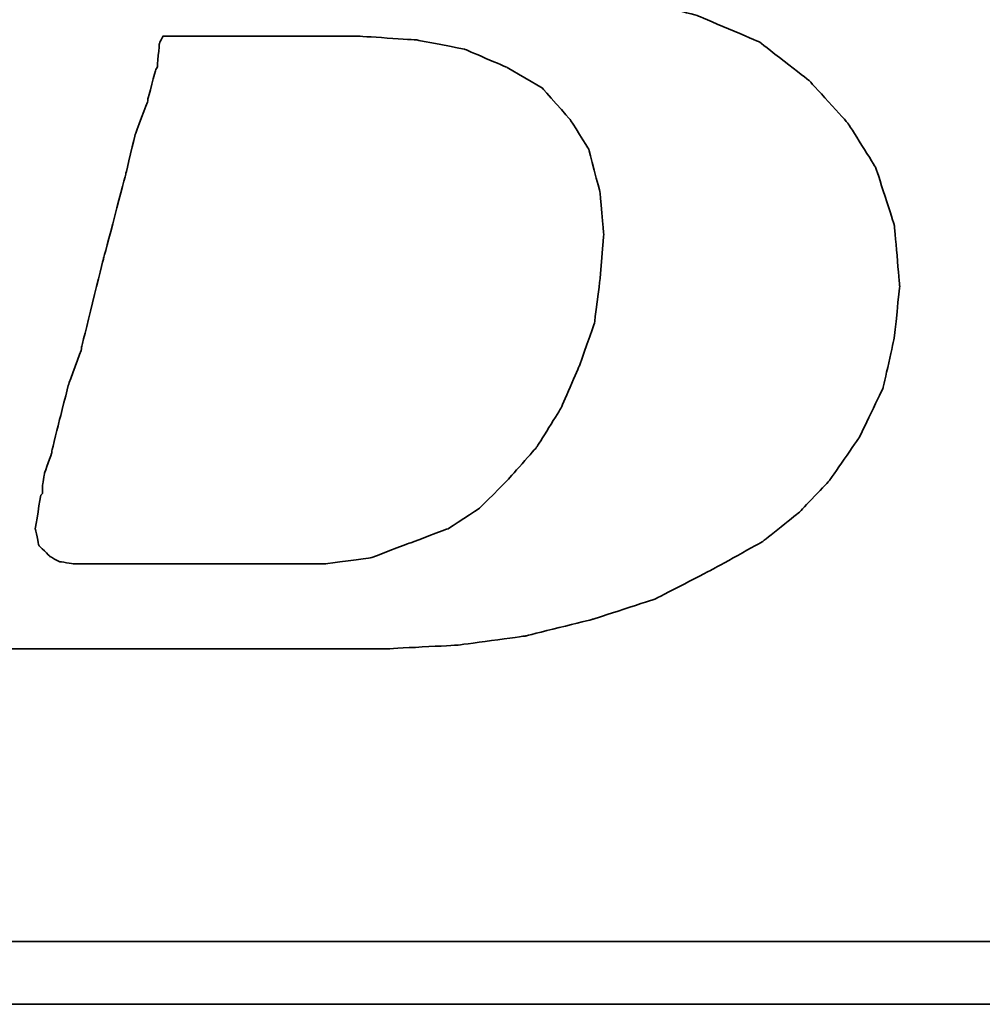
# Model space of a CAD drawing. Extents: x 158 to 713, y 43 to 428.
# Tile 29 of 50: x 674.26 to 675.88, y 88.39 to 90.04. Entities that reach past the tile are written whole.
import ezdxf

# ---------------------------------------------------------------- set-up
doc = ezdxf.new("R2010")
doc.units = 0
doc.header["$MEASUREMENT"] = 0
doc.layers.add('DIM', color=4, linetype='CONTINUOUS')
doc.layers.add('layer 1', color=7, linetype='CONTINUOUS')

# ---------------------------------------------------------------- blocks, each defined once
blk = doc.blocks.new('TBI MOTION logo(完整正式版)')
at = {"layer": 'layer 1', "color": 22, "lineweight": 35}
for points, knots in [([(-64.65375, -6.86375), (-64.65375, -6.86375), (-64.84375, -7.29625), (-64.84375, -7.29625), (-64.84375, -7.29625), (-64.84375, -7.29625), (-64.86875, -7.34375), (-64.86875, -7.34375), (-64.86875, -7.34375), (-64.86875, -7.34375), (-64.86875, -7.36875), (-64.86875, -7.36875), (-64.86875, -7.36875), (-64.86875, -7.36875), (-65.15375, -7.65375), (-65.15375, -7.65375), (-65.15375, -7.65375), (-65.15375, -7.65375), (-65.17875, -7.65375), (-65.17875, -7.65375), (-65.17875, -7.65375), (-65.17875, -7.65375), (-65.20375, -7.67875), (-65.20375, -7.67875), (-65.20375, -7.67875), (-65.20375, -7.67875), (-65.58875, -7.87125), (-65.58875, -7.87125), (-65.58875, -7.87125), (-65.58875, -7.87125), (-65.63375, -7.87125), (-65.63375, -7.87125), (-65.63375, -7.87125), (-65.63375, -7.87125), (-65.65875, -7.89375), (-65.65875, -7.89375), (-65.65875, -7.89375), (-65.65875, -7.89375), (-66.09375, -7.94375), (-66.09375, -7.94375), (-66.09375, -7.94375), (-66.09375, -7.94375), (-66.11375, -7.94375), (-66.11375, -7.94375), (-66.11375, -7.94375), (-66.11375, -7.94375), (-66.16375, -7.94375), (-66.16375, -7.94375), (-66.16375, -7.94375), (-66.16375, -7.94375), (-66.30875, -7.94375), (-66.30875, -7.94375), (-66.30875, -7.94375), (-66.30875, -7.94375), (-66.69375, -7.94375), (-66.69375, -7.94375), (-66.69375, -7.94375), (-66.69375, -7.94375), (-67.07375, -7.94375), (-67.07375, -7.94375), (-67.07375, -7.94375), (-67.07375, -7.94375), (-67.12375, -7.94375), (-67.12375, -7.94375), (-67.12375, -7.94375), (-67.12375, -7.94375), (-67.12375, -7.96625), (-67.12375, -7.96625), (-67.12375, -7.96625), (-67.12375, -7.96625), (-67.14875, -7.99125), (-67.14875, -7.99125), (-67.14875, -7.99125), (-67.14875, -7.99125), (-67.24375, -8.34875), (-67.24375, -8.34875), (-67.24375, -8.34875), (-67.24375, -8.34875), (-67.31375, -8.68625), (-67.31375, -8.68625), (-67.31375, -8.68625), (-67.31375, -8.68625), (-67.26875, -8.68625), (-67.26875, -8.68625), (-67.26875, -8.68625), (-67.26875, -8.68625), (-67.07375, -8.68625), (-67.07375, -8.68625), (-67.07375, -8.68625), (-67.07375, -8.68625), (-66.54875, -8.68625), (-66.54875, -8.68625), (-66.54875, -8.68625), (-66.54875, -8.68625), (-65.82625, -8.68625), (-65.82625, -8.68625), (-65.82625, -8.68625), (-65.82625, -8.68625), (-65.01375, -8.68625), (-65.01375, -8.68625), (-65.01375, -8.68625), (-65.01375, -8.68625), (-64.05375, -8.68625), (-64.05375, -8.68625), (-64.05375, -8.68625), (-64.05375, -8.68625), (-62.08375, -8.68625), (-62.08375, -8.68625), (-62.08375, -8.68625), (-62.08375, -8.68625), (-60.06875, -8.68625), (-60.06875, -8.68625), (-60.06875, -8.68625), (-60.06875, -8.68625), (-59.10875, -8.68625), (-59.10875, -8.68625), (-59.10875, -8.68625), (-59.10875, -8.68625), (-58.29375, -8.68625), (-58.29375, -8.68625), (-58.29375, -8.68625), (-58.29375, -8.68625), (-57.57375, -8.68625), (-57.57375, -8.68625), (-57.57375, -8.68625), (-57.57375, -8.68625), (-57.04875, -8.68625), (-57.04875, -8.68625), (-57.04875, -8.68625), (-57.04875, -8.68625), (-56.85375, -8.68625), (-56.85375, -8.68625), (-56.85375, -8.68625), (-56.85375, -8.68625), (-56.70875, -8.68625), (-56.70875, -8.68625), (-56.70875, -8.68625), (-56.70875, -8.68625), (-56.61375, -8.68625), (-56.61375, -8.68625), (-56.61375, -8.68625), (-56.61375, -8.68625), (-56.56875, -8.68625), (-56.56875, -8.68625), (-56.56875, -8.68625), (-56.56875, -8.68625), (-55.65375, -8.63875), (-55.65375, -8.63875), (-55.65375, -8.63875), (-55.65375, -8.63875), (-54.76875, -8.51875), (-54.76875, -8.51875), (-54.76875, -8.51875), (-54.76875, -8.51875), (-53.90375, -8.30375), (-53.90375, -8.30375), (-53.90375, -8.30375), (-53.90375, -8.30375), (-53.08875, -8.03875), (-53.08875, -8.03875), (-53.08875, -8.03875), (-53.08875, -8.03875), (-52.34375, -7.65375), (-52.34375, -7.65375), (-52.34375, -7.65375), (-52.34375, -7.65375), (-51.69875, -7.29625), (-51.69875, -7.29625), (-51.69875, -7.29625), (-51.69875, -7.29625), (-51.21875, -6.91125), (-51.21875, -6.91125), (-51.21875, -6.91125), (-51.21875, -6.91125), (-50.83375, -6.50375), (-50.83375, -6.50375), (-50.83375, -6.50375), (-50.83375, -6.50375), (-50.44875, -5.94875), (-50.44875, -5.94875), (-50.44875, -5.94875), (-50.44875, -5.94875), (-50.13875, -5.30375), (-50.13875, -5.30375), (-50.13875, -5.30375), (-50.13875, -5.30375), (-49.99375, -4.65375), (-49.99375, -4.65375), (-49.99375, -4.65375), (-49.99375, -4.65375), (-49.92375, -3.98375), (-49.92375, -3.98375), (-49.92375, -3.98375), (-49.92375, -3.98375), (-49.99375, -3.19374), (-49.99375, -3.19374), (-49.99375, -3.19374), (-49.99375, -3.19374), (-50.23374, -2.44874), (-50.23374, -2.44874), (-50.23374, -2.44874), (-50.23374, -2.44874), (-50.59375, -1.87374), (-50.59375, -1.87374), (-50.59375, -1.87374), (-50.59375, -1.87374), (-51.09875, -1.31874), (-51.09875, -1.31874), (-51.09875, -1.31874), (-51.09875, -1.31874), (-51.74375, -0.81875), (-51.74375, -0.81875), (-51.74375, -0.81875), (-51.74375, -0.81875), (-52.53875, -0.48125), (-52.53875, -0.48125), (-52.53875, -0.48125), (-52.53875, -0.48125), (-53.47375, -0.21875), (-53.47375, -0.21875), (-53.47375, -0.21875), (-53.47375, -0.21875), (-54.52875, -0.04874), (-54.52875, -0.04874), (-54.52875, -0.04874), (-54.52875, -0.04874), (-55.65375, 0.12125), (-55.65375, 0.12125), (-55.65375, 0.12125), (-55.65375, 0.12125), (-54.50375, 0.28624), (-54.50375, 0.28624), (-54.50375, 0.28624), (-54.50375, 0.28624), (-53.83375, 0.38124), (-53.83375, 0.38124), (-53.83375, 0.38124), (-53.83375, 0.38124), (-53.18375, 0.50125), (-53.18375, 0.50125), (-53.18375, 0.50125), (-53.18375, 0.50125), (-52.55875, 0.66874), (-52.55875, 0.66874), (-52.55875, 0.66874), (-52.55875, 0.66874), (-52.03375, 0.86124), (-52.03375, 0.86124), (-52.03375, 0.86124), (-52.03375, 0.86124), (-51.50374, 1.03124), (-51.50374, 1.03124), (-51.50374, 1.03124), (-51.50374, 1.03124), (-51.09875, 1.27125), (-51.09875, 1.27125), (-51.09875, 1.27125), (-51.09875, 1.27125), (-50.71375, 1.48624), (-50.71375, 1.48624), (-50.71375, 1.48624), (-50.71375, 1.48624), (-50.37625, 1.77625), (-50.37625, 1.77625), (-50.37625, 1.77625), (-50.37625, 1.77625), (-49.82375, 2.37625), (-49.82375, 2.37625), (-49.82375, 2.37625), (-49.82375, 2.37625), (-49.41875, 2.99625), (-49.41875, 2.99625), (-49.41875, 2.99625), (-49.41875, 2.99625), (-49.22375, 3.76625), (-49.22375, 3.76625), (-49.22375, 3.76625), (-49.22375, 3.76625), (-49.15375, 4.50874), (-49.15375, 4.50874), (-49.15375, 4.50874), (-49.15375, 4.50874), (-49.20375, 5.25125), (-49.20375, 5.25125), (-49.20375, 5.25125), (-49.20375, 5.25125), (-49.41875, 5.92625), (-49.41875, 5.92625), (-49.41875, 5.92625), (-49.41875, 5.92625), (-49.77875, 6.47625), (-49.77875, 6.47625), (-49.77875, 6.47625), (-49.77875, 6.47625), (-50.33125, 7.02624), (-50.33125, 7.02624), (-50.33125, 7.02624), (-50.33125, 7.02624), (-51.00125, 7.43625), (-51.00125, 7.43625), (-51.00125, 7.43625), (-51.00125, 7.43625), (-51.79375, 7.72625), (-51.79375, 7.72625), (-51.79375, 7.72625), (-51.79375, 7.72625), (-52.72875, 7.89124), (-52.72875, 7.89124), (-52.72875, 7.89124), (-52.72875, 7.89124), (-53.83375, 7.98625), (-53.83375, 7.98625), (-53.83375, 7.98625), (-53.83375, 7.98625), (-53.92875, 7.98625), (-53.92875, 7.98625), (-53.92875, 7.98625), (-53.92875, 7.98625), (-54.26375, 7.98625), (-54.26375, 7.98625), (-54.26375, 7.98625), (-54.26375, 7.98625), (-54.74375, 7.98625), (-54.74375, 7.98625), (-54.74375, 7.98625), (-54.74375, 7.98625), (-55.36875, 7.98625), (-55.36875, 7.98625), (-55.36875, 7.98625), (-55.36875, 7.98625), (-56.13375, 7.98625), (-56.13375, 7.98625), (-56.13375, 7.98625), (-56.13375, 7.98625), (-56.94875, 7.98625), (-56.94875, 7.98625), (-56.94875, 7.98625), (-56.94875, 7.98625), (-58.77625, 7.98625), (-58.77625, 7.98625), (-58.77625, 7.98625), (-58.77625, 7.98625), (-60.59875, 7.98625), (-60.59875, 7.98625), (-60.59875, 7.98625), (-60.59875, 7.98625), (-61.41375, 7.98625), (-61.41375, 7.98625), (-61.41375, 7.98625), (-61.41375, 7.98625), (-62.17875, 7.98625), (-62.17875, 7.98625), (-62.17875, 7.98625), (-62.17875, 7.98625), (-62.80375, 7.98625), (-62.80375, 7.98625), (-62.80375, 7.98625), (-62.80375, 7.98625), (-63.30625, 7.98625), (-63.30625, 7.98625), (-63.30625, 7.98625), (-63.30625, 7.98625), (-63.57375, 7.98625), (-63.57375, 7.98625), (-63.57375, 7.98625), (-63.57375, 7.98625), (-63.57375, 7.96375), (-63.57375, 7.96375), (-63.57375, 7.96375), (-63.57375, 7.96375), (-63.59875, 7.94125), (-63.59875, 7.94125), (-63.59875, 7.94125), (-63.59875, 7.94125), (-63.69375, 7.55625), (-63.69375, 7.55625), (-63.69375, 7.55625), (-63.69375, 7.55625), (-63.76375, 7.24624), (-63.76375, 7.24624), (-63.76375, 7.24624), (-63.76375, 7.24624), (-63.23875, 7.24624), (-63.23875, 7.24624), (-63.23875, 7.24624), (-63.23875, 7.24624), (-62.75875, 7.24624), (-62.75875, 7.24624), (-62.75875, 7.24624), (-62.75875, 7.24624), (-62.61125, 7.24624), (-62.61125, 7.24624), (-62.61125, 7.24624), (-62.61125, 7.24624), (-62.56625, 7.24624), (-62.56625, 7.24624), (-62.56625, 7.24624), (-62.56625, 7.24624), (-62.22875, 7.24624), (-62.22875, 7.24624), (-62.22875, 7.24624), (-62.22875, 7.24624), (-62.20375, 7.24624), (-62.20375, 7.24624), (-62.20375, 7.24624), (-62.20375, 7.24624), (-62.17875, 7.21875), (-62.17875, 7.21875), (-62.17875, 7.21875), (-62.17875, 7.21875), (-61.96375, 7.17125), (-61.96375, 7.17125), (-61.96375, 7.17125), (-61.96375, 7.17125), (-61.72375, 7.12624), (-61.72375, 7.12624), (-61.72375, 7.12624), (-61.72375, 7.12624), (-61.70375, 7.12624), (-61.70375, 7.12624), (-61.70375, 7.12624), (-61.70375, 7.12624), (-61.55875, 7.07624), (-61.55875, 7.07624), (-61.55875, 7.07624), (-61.55875, 7.07624), (-61.50875, 7.07624), (-61.50875, 7.07624), (-61.50875, 7.07624), (-61.50875, 7.07624), (-61.48375, 7.02624), (-61.48375, 7.02624), (-61.48375, 7.02624), (-61.48375, 7.02624), (-61.31875, 6.83375), (-61.31875, 6.83375), (-61.31875, 6.83375), (-61.31875, 6.83375), (-61.29375, 6.81125), (-61.29375, 6.81125), (-61.29375, 6.81125), (-61.29375, 6.81125), (-61.29375, 6.78625), (-61.29375, 6.78625), (-61.29375, 6.78625), (-61.29375, 6.78625), (-61.19875, 6.50124), (-61.19875, 6.50124), (-61.19875, 6.50124), (-61.19875, 6.50124), (-61.17375, 6.45124), (-61.17375, 6.45124), (-61.17375, 6.45124), (-61.17375, 6.45124), (-61.19875, 6.40625), (-61.19875, 6.40625), (-61.19875, 6.40625), (-61.19875, 6.40625), (-61.26875, 5.99624), (-61.26875, 5.99624), (-61.26875, 5.99624), (-61.26875, 5.99624), (-61.26875, 5.85125), (-61.26875, 5.85125), (-61.26875, 5.85125), (-61.26875, 5.85125), (-61.26875, 5.82625), (-61.26875, 5.82625), (-61.26875, 5.82625), (-61.26875, 5.82625), (-61.29375, 5.80625), (-61.29375, 5.80625), (-61.29375, 5.80625), (-61.29375, 5.80625), (-61.34125, 5.66125), (-61.34125, 5.66125), (-61.34125, 5.66125), (-61.34125, 5.66125), (-61.41375, 5.44625), (-61.41375, 5.44625), (-61.41375, 5.44625), (-61.41375, 5.44625), (-61.48375, 5.15625), (-61.48375, 5.15625), (-61.48375, 5.15625), (-61.48375, 5.15625), (-61.58375, 4.82124), (-61.58375, 4.82124), (-61.58375, 4.82124), (-61.58375, 4.82124), (-61.79875, 4.00375), (-61.79875, 4.00375), (-61.79875, 4.00375), (-61.79875, 4.00375), (-62.05875, 2.99625), (-62.05875, 2.99625), (-62.05875, 2.99625), (-62.05875, 2.99625), (-62.34875, 1.91625), (-62.34875, 1.91625), (-62.34875, 1.91625), (-62.34875, 1.91625), (-62.97375, -0.41124), (-62.97375, -0.41124), (-62.97375, -0.41124), (-62.97375, -0.41124), (-63.59875, -2.75875), (-63.59875, -2.75875), (-63.59875, -2.75875), (-63.59875, -2.75875), (-63.88375, -3.86374), (-63.88375, -3.86374), (-63.88375, -3.86374), (-63.88375, -3.86374), (-64.14875, -4.82374), (-64.14875, -4.82374), (-64.14875, -4.82374), (-64.14875, -4.82374), (-64.36375, -5.64125), (-64.36375, -5.64125), (-64.36375, -5.64125), (-64.36375, -5.64125), (-64.43625, -5.97625), (-64.43625, -5.97625), (-64.43625, -5.97625), (-64.43625, -5.97625), (-64.50875, -6.28625), (-64.50875, -6.28625), (-64.50875, -6.28625), (-64.50875, -6.28625), (-64.50875, -6.30875), (-64.50875, -6.30875), (-64.50875, -6.30875), (-64.50875, -6.30875), (-64.57875, -6.50375), (-64.57875, -6.50375), (-64.57875, -6.50375), (-64.57875, -6.50375), (-64.62875, -6.69625), (-64.62875, -6.69625), (-64.62875, -6.69625), (-64.62875, -6.69625), (-64.62875, -6.76875), (-64.62875, -6.76875), (-64.62875, -6.76875), (-64.62875, -6.76875), (-64.62875, -6.81375), (-64.62875, -6.81375), (-64.62875, -6.81375), (-64.62875, -6.81375), (-64.62875, -6.83875), (-64.62875, -6.83875), (-64.62875, -6.83875), (-64.62875, -6.83875), (-64.65375, -6.86375), (-64.65375, -6.86375)], [0, 0, 0, 0, 0.00719424, 0.00719424, 0.00719424, 0.00719425, 0.01438849, 0.01438849, 0.01438849, 0.0143885, 0.02158273, 0.02158273, 0.02158273, 0.02158274, 0.02877698, 0.02877698, 0.02877698, 0.02877699, 0.03597122, 0.03597122, 0.03597122, 0.03597123, 0.04316547, 0.04316547, 0.04316547, 0.04316548, 0.05035971, 0.05035971, 0.05035971, 0.05035972, 0.05755396, 0.05755396, 0.05755396, 0.05755397, 0.0647482, 0.0647482, 0.0647482, 0.06474821, 0.07194245, 0.07194245, 0.07194245, 0.07194246, 0.07913669, 0.07913669, 0.07913669, 0.0791367, 0.08633094, 0.08633094, 0.08633094, 0.08633095, 0.09352518, 0.09352518, 0.09352518, 0.09352519, 0.10071942, 0.10071942, 0.10071942, 0.10071943, 0.10791367, 0.10791367, 0.10791367, 0.10791368, 0.11510791, 0.11510791, 0.11510791, 0.11510792, 0.12230216, 0.12230216, 0.12230216, 0.12230217, 0.1294964, 0.1294964, 0.1294964, 0.12949641, 0.13669065, 0.13669065, 0.13669065, 0.13669066, 0.14388489, 0.14388489, 0.14388489, 0.1438849, 0.15107914, 0.15107914, 0.15107914, 0.15107915, 0.15827338, 0.15827338, 0.15827338, 0.15827339, 0.16546763, 0.16546763, 0.16546763, 0.16546764, 0.17266187, 0.17266187, 0.17266187, 0.17266188, 0.17985612, 0.17985612, 0.17985612, 0.17985613, 0.18705036, 0.18705036, 0.18705036, 0.18705037, 0.1942446, 0.1942446, 0.1942446, 0.19424461, 0.20143885, 0.20143885, 0.20143885, 0.20143886, 0.20863309, 0.20863309, 0.20863309, 0.2086331, 0.21582734, 0.21582734, 0.21582734, 0.21582735, 0.22302158, 0.22302158, 0.22302158, 0.22302159, 0.23021583, 0.23021583, 0.23021583, 0.23021584, 0.23741007, 0.23741007, 0.23741007, 0.23741008, 0.24460432, 0.24460432, 0.24460432, 0.24460433, 0.25179856, 0.25179856, 0.25179856, 0.25179857, 0.25899281, 0.25899281, 0.25899281, 0.25899282, 0.26618705, 0.26618705, 0.26618705, 0.26618706, 0.27338129, 0.27338129, 0.27338129, 0.2733813, 0.28057554, 0.28057554, 0.28057554, 0.28057555, 0.28776978, 0.28776978, 0.28776978, 0.28776979, 0.29496403, 0.29496403, 0.29496403, 0.29496404, 0.30215827, 0.30215827, 0.30215827, 0.30215828, 0.30935252, 0.30935252, 0.30935252, 0.30935253, 0.31654676, 0.31654676, 0.31654676, 0.31654677, 0.32374101, 0.32374101, 0.32374101, 0.32374102, 0.33093525, 0.33093525, 0.33093525, 0.33093526, 0.3381295, 0.3381295, 0.3381295, 0.33812951, 0.34532374, 0.34532374, 0.34532374, 0.34532375, 0.35251799, 0.35251799, 0.35251799, 0.352518, 0.35971223, 0.35971223, 0.35971223, 0.35971224, 0.36690647, 0.36690647, 0.36690647, 0.36690648, 0.37410072, 0.37410072, 0.37410072, 0.37410073, 0.38129496, 0.38129496, 0.38129496, 0.38129497, 0.38848921, 0.38848921, 0.38848921, 0.38848922, 0.39568345, 0.39568345, 0.39568345, 0.39568346, 0.4028777, 0.4028777, 0.4028777, 0.40287771, 0.41007194, 0.41007194, 0.41007194, 0.41007195, 0.41726619, 0.41726619, 0.41726619, 0.4172662, 0.42446043, 0.42446043, 0.42446043, 0.42446044, 0.43165468, 0.43165468, 0.43165468, 0.43165469, 0.43884892, 0.43884892, 0.43884892, 0.43884893, 0.44604317, 0.44604317, 0.44604317, 0.44604318, 0.45323741, 0.45323741, 0.45323741, 0.45323742, 0.46043165, 0.46043165, 0.46043165, 0.46043166, 0.4676259, 0.4676259, 0.4676259, 0.46762591, 0.47482014, 0.47482014, 0.47482014, 0.47482015, 0.48201439, 0.48201439, 0.48201439, 0.4820144, 0.48920863, 0.48920863, 0.48920863, 0.48920864, 0.49640288, 0.49640288, 0.49640288, 0.49640289, 0.50359712, 0.50359712, 0.50359712, 0.50359713, 0.51079137, 0.51079137, 0.51079137, 0.51079138, 0.51798561, 0.51798561, 0.51798561, 0.51798562, 0.52517986, 0.52517986, 0.52517986, 0.52517987, 0.5323741, 0.5323741, 0.5323741, 0.53237411, 0.53956835, 0.53956835, 0.53956835, 0.53956836, 0.54676259, 0.54676259, 0.54676259, 0.5467626, 0.55395683, 0.55395683, 0.55395683, 0.55395684, 0.56115108, 0.56115108, 0.56115108, 0.56115109, 0.56834532, 0.56834532, 0.56834532, 0.56834533, 0.57553957, 0.57553957, 0.57553957, 0.57553958, 0.58273381, 0.58273381, 0.58273381, 0.58273382, 0.58992806, 0.58992806, 0.58992806, 0.58992807, 0.5971223, 0.5971223, 0.5971223, 0.59712231, 0.60431655, 0.60431655, 0.60431655, 0.60431656, 0.61151079, 0.61151079, 0.61151079, 0.6115108, 0.61870504, 0.61870504, 0.61870504, 0.61870505, 0.62589928, 0.62589928, 0.62589928, 0.62589929, 0.63309353, 0.63309353, 0.63309353, 0.63309354, 0.64028777, 0.64028777, 0.64028777, 0.64028778, 0.64748201, 0.64748201, 0.64748201, 0.64748202, 0.65467626, 0.65467626, 0.65467626, 0.65467627, 0.6618705, 0.6618705, 0.6618705, 0.66187051, 0.66906475, 0.66906475, 0.66906475, 0.66906476, 0.67625899, 0.67625899, 0.67625899, 0.676259, 0.68345324, 0.68345324, 0.68345324, 0.68345325, 0.69064748, 0.69064748, 0.69064748, 0.69064749, 0.69784173, 0.69784173, 0.69784173, 0.69784174, 0.70503597, 0.70503597, 0.70503597, 0.70503598, 0.71223022, 0.71223022, 0.71223022, 0.71223023, 0.71942446, 0.71942446, 0.71942446, 0.71942447, 0.72661871, 0.72661871, 0.72661871, 0.72661872, 0.73381295, 0.73381295, 0.73381295, 0.73381296, 0.74100719, 0.74100719, 0.74100719, 0.7410072, 0.74820144, 0.74820144, 0.74820144, 0.74820145, 0.75539568, 0.75539568, 0.75539568, 0.75539569, 0.76258993, 0.76258993, 0.76258993, 0.76258994, 0.76978417, 0.76978417, 0.76978417, 0.76978418, 0.77697842, 0.77697842, 0.77697842, 0.77697843, 0.78417266, 0.78417266, 0.78417266, 0.78417267, 0.79136691, 0.79136691, 0.79136691, 0.79136692, 0.79856115, 0.79856115, 0.79856115, 0.79856116, 0.8057554, 0.8057554, 0.8057554, 0.80575541, 0.81294964, 0.81294964, 0.81294964, 0.81294965, 0.82014388, 0.82014388, 0.82014388, 0.82014389, 0.82733813, 0.82733813, 0.82733813, 0.82733814, 0.83453237, 0.83453237, 0.83453237, 0.83453238, 0.84172662, 0.84172662, 0.84172662, 0.84172663, 0.84892086, 0.84892086, 0.84892086, 0.84892087, 0.85611511, 0.85611511, 0.85611511, 0.85611512, 0.86330935, 0.86330935, 0.86330935, 0.86330936, 0.8705036, 0.8705036, 0.8705036, 0.87050361, 0.87769784, 0.87769784, 0.87769784, 0.87769785, 0.88489209, 0.88489209, 0.88489209, 0.8848921, 0.89208633, 0.89208633, 0.89208633, 0.89208634, 0.89928058, 0.89928058, 0.89928058, 0.89928059, 0.90647482, 0.90647482, 0.90647482, 0.90647483, 0.91366906, 0.91366906, 0.91366906, 0.91366907, 0.92086331, 0.92086331, 0.92086331, 0.92086332, 0.92805755, 0.92805755, 0.92805755, 0.92805756, 0.9352518, 0.9352518, 0.9352518, 0.93525181, 0.94244604, 0.94244604, 0.94244604, 0.94244605, 0.94964029, 0.94964029, 0.94964029, 0.9496403, 0.95683453, 0.95683453, 0.95683453, 0.95683454, 0.96402878, 0.96402878, 0.96402878, 0.96402879, 0.97122302, 0.97122302, 0.97122302, 0.97122303, 0.97841727, 0.97841727, 0.97841727, 0.97841728, 0.98561151, 0.98561151, 0.98561151, 0.98561152, 0.99280576, 0.99280576, 0.99280576, 0.99280577, 1, 1, 1, 1]), ([(-61.03125, -6.57375), (-61.03125, -6.57375), (-61.03125, -6.67125), (-61.03125, -6.67125), (-61.03125, -6.67125), (-61.03125, -6.67125), (-61.05375, -6.69625), (-61.05375, -6.69625), (-61.05375, -6.69625), (-61.05375, -6.69625), (-61.12375, -7.12875), (-61.12375, -7.12875), (-61.12375, -7.12875), (-61.12375, -7.12875), (-61.07875, -7.34375), (-61.07875, -7.34375), (-61.07875, -7.34375), (-61.07875, -7.34375), (-60.93375, -7.48875), (-60.93375, -7.48875), (-60.93375, -7.48875), (-60.93375, -7.48875), (-60.81375, -7.55625), (-60.81375, -7.55625), (-60.81375, -7.55625), (-60.81375, -7.55625), (-60.62375, -7.58375), (-60.62375, -7.58375), (-60.62375, -7.58375), (-60.62375, -7.58375), (-60.30875, -7.58375), (-60.30875, -7.58375), (-60.30875, -7.58375), (-60.30875, -7.58375), (-59.97375, -7.58375), (-59.97375, -7.58375), (-59.97375, -7.58375), (-59.97375, -7.58375), (-59.87875, -7.58375), (-59.87875, -7.58375), (-59.87875, -7.58375), (-59.87875, -7.58375), (-59.63625, -7.58375), (-59.63625, -7.58375), (-59.63625, -7.58375), (-59.63625, -7.58375), (-58.96875, -7.58375), (-58.96875, -7.58375), (-58.96875, -7.58375), (-58.96875, -7.58375), (-58.29375, -7.58375), (-58.29375, -7.58375), (-58.29375, -7.58375), (-58.29375, -7.58375), (-58.05375, -7.58375), (-58.05375, -7.58375), (-58.05375, -7.58375), (-58.05375, -7.58375), (-57.98375, -7.58375), (-57.98375, -7.58375), (-57.98375, -7.58375), (-57.98375, -7.58375), (-57.35875, -7.58375), (-57.35875, -7.58375), (-57.35875, -7.58375), (-57.35875, -7.58375), (-56.78375, -7.50875), (-56.78375, -7.50875), (-56.78375, -7.50875), (-56.78375, -7.50875), (-56.27875, -7.31875), (-56.27875, -7.31875), (-56.27875, -7.31875), (-56.27875, -7.31875), (-55.77375, -7.12875), (-55.77375, -7.12875), (-55.77375, -7.12875), (-55.77375, -7.12875), (-55.36875, -6.86375), (-55.36875, -6.86375), (-55.36875, -6.86375), (-55.36875, -6.86375), (-55.00875, -6.50375), (-55.00875, -6.50375), (-55.00875, -6.50375), (-55.00875, -6.50375), (-54.62375, -6.06875), (-54.62375, -6.06875), (-54.62375, -6.06875), (-54.62375, -6.06875), (-54.31375, -5.56875), (-54.31375, -5.56875), (-54.31375, -5.56875), (-54.31375, -5.56875), (-54.07375, -5.01625), (-54.07375, -5.01625), (-54.07375, -5.01625), (-54.07375, -5.01625), (-53.87875, -4.46374), (-53.87875, -4.46374), (-53.87875, -4.46374), (-53.87875, -4.46374), (-53.80875, -3.91375), (-53.80875, -3.91375), (-53.80875, -3.91375), (-53.80875, -3.91375), (-53.75875, -3.31375), (-53.75875, -3.31375), (-53.75875, -3.31375), (-53.75875, -3.31375), (-53.80875, -2.75875), (-53.80875, -2.75875), (-53.80875, -2.75875), (-53.80875, -2.75875), (-53.95375, -2.20875), (-53.95375, -2.20875), (-53.95375, -2.20875), (-53.95375, -2.20875), (-54.19375, -1.82625), (-54.19375, -1.82625), (-54.19375, -1.82625), (-54.19375, -1.82625), (-54.55375, -1.41875), (-54.55375, -1.41875), (-54.55375, -1.41875), (-54.55375, -1.41875), (-55.00875, -1.15125), (-55.00875, -1.15125), (-55.00875, -1.15125), (-55.00875, -1.15125), (-55.56125, -0.91375), (-55.56125, -0.91375), (-55.56125, -0.91375), (-55.56125, -0.91375), (-56.18125, -0.79375), (-56.18125, -0.79375), (-56.18125, -0.79375), (-56.18125, -0.79375), (-56.94875, -0.74374), (-56.94875, -0.74374), (-56.94875, -0.74374), (-56.94875, -0.74374), (-56.99875, -0.74374), (-56.99875, -0.74374), (-56.99875, -0.74374), (-56.99875, -0.74374), (-57.09375, -0.74374), (-57.09375, -0.74374), (-57.09375, -0.74374), (-57.09375, -0.74374), (-57.38375, -0.74374), (-57.38375, -0.74374), (-57.38375, -0.74374), (-57.38375, -0.74374), (-57.76875, -0.74374), (-57.76875, -0.74374), (-57.76875, -0.74374), (-57.76875, -0.74374), (-58.24625, -0.74374), (-58.24625, -0.74374), (-58.24625, -0.74374), (-58.24625, -0.74374), (-58.72875, -0.74374), (-58.72875, -0.74374), (-58.72875, -0.74374), (-58.72875, -0.74374), (-59.20875, -0.74374), (-59.20875, -0.74374), (-59.20875, -0.74374), (-59.20875, -0.74374), (-59.46875, -0.74374), (-59.46875, -0.74374), (-59.46875, -0.74374), (-59.46875, -0.74374), (-59.51625, -0.83875), (-59.51625, -0.83875), (-59.51625, -0.83875), (-59.51625, -0.83875), (-59.54375, -1.15125), (-59.54375, -1.15125), (-59.54375, -1.15125), (-59.54375, -1.15125), (-59.56375, -1.17874), (-59.56375, -1.17874), (-59.56375, -1.17874), (-59.56375, -1.17874), (-59.66375, -1.55875), (-59.66375, -1.55875), (-59.66375, -1.55875), (-59.66375, -1.55875), (-59.66375, -1.58375), (-59.66375, -1.58375), (-59.66375, -1.58375), (-59.66375, -1.58375), (-59.82875, -2.01874), (-59.82875, -2.01874), (-59.82875, -2.01874), (-59.82875, -2.01874), (-59.94875, -2.52125), (-59.94875, -2.52125), (-59.94875, -2.52125), (-59.94875, -2.52125), (-60.23875, -3.62375), (-60.23875, -3.62375), (-60.23875, -3.62375), (-60.23875, -3.62375), (-60.52375, -4.77624), (-60.52375, -4.77624), (-60.52375, -4.77624), (-60.52375, -4.77624), (-60.52375, -4.79874), (-60.52375, -4.79874), (-60.52375, -4.79874), (-60.52375, -4.79874), (-60.69125, -5.25375), (-60.69125, -5.25375), (-60.69125, -5.25375), (-60.69125, -5.25375), (-60.81375, -5.73625), (-60.81375, -5.73625), (-60.81375, -5.73625), (-60.81375, -5.73625), (-60.90875, -6.11875), (-60.90875, -6.11875), (-60.90875, -6.11875), (-60.90875, -6.11875), (-60.90875, -6.14375), (-60.90875, -6.14375), (-60.90875, -6.14375), (-60.90875, -6.14375), (-61.00375, -6.40875), (-61.00375, -6.40875), (-61.00375, -6.40875), (-61.00375, -6.40875), (-61.03125, -6.57375), (-61.03125, -6.57375)], [0, 0, 0, 0, 0.01694915, 0.01694915, 0.01694915, 0.01694916, 0.03389831, 0.03389831, 0.03389831, 0.03389832, 0.05084746, 0.05084746, 0.05084746, 0.05084747, 0.06779661, 0.06779661, 0.06779661, 0.06779662, 0.08474576, 0.08474576, 0.08474576, 0.08474577, 0.10169492, 0.10169492, 0.10169492, 0.10169493, 0.11864407, 0.11864407, 0.11864407, 0.11864408, 0.13559322, 0.13559322, 0.13559322, 0.13559323, 0.15254237, 0.15254237, 0.15254237, 0.15254238, 0.16949153, 0.16949153, 0.16949153, 0.16949154, 0.18644068, 0.18644068, 0.18644068, 0.18644069, 0.20338983, 0.20338983, 0.20338983, 0.20338984, 0.22033898, 0.22033898, 0.22033898, 0.22033899, 0.23728814, 0.23728814, 0.23728814, 0.23728815, 0.25423729, 0.25423729, 0.25423729, 0.2542373, 0.27118644, 0.27118644, 0.27118644, 0.27118645, 0.28813559, 0.28813559, 0.28813559, 0.2881356, 0.30508475, 0.30508475, 0.30508475, 0.30508476, 0.3220339, 0.3220339, 0.3220339, 0.32203391, 0.33898305, 0.33898305, 0.33898305, 0.33898306, 0.3559322, 0.3559322, 0.3559322, 0.35593221, 0.37288136, 0.37288136, 0.37288136, 0.37288137, 0.38983051, 0.38983051, 0.38983051, 0.38983052, 0.40677966, 0.40677966, 0.40677966, 0.40677967, 0.42372881, 0.42372881, 0.42372881, 0.42372882, 0.44067797, 0.44067797, 0.44067797, 0.44067798, 0.45762712, 0.45762712, 0.45762712, 0.45762713, 0.47457627, 0.47457627, 0.47457627, 0.47457628, 0.49152542, 0.49152542, 0.49152542, 0.49152543, 0.50847458, 0.50847458, 0.50847458, 0.50847459, 0.52542373, 0.52542373, 0.52542373, 0.52542374, 0.54237288, 0.54237288, 0.54237288, 0.54237289, 0.55932203, 0.55932203, 0.55932203, 0.55932204, 0.57627119, 0.57627119, 0.57627119, 0.5762712, 0.59322034, 0.59322034, 0.59322034, 0.59322035, 0.61016949, 0.61016949, 0.61016949, 0.6101695, 0.62711864, 0.62711864, 0.62711864, 0.62711865, 0.6440678, 0.6440678, 0.6440678, 0.64406781, 0.66101695, 0.66101695, 0.66101695, 0.66101696, 0.6779661, 0.6779661, 0.6779661, 0.67796611, 0.69491525, 0.69491525, 0.69491525, 0.69491526, 0.71186441, 0.71186441, 0.71186441, 0.71186442, 0.72881356, 0.72881356, 0.72881356, 0.72881357, 0.74576271, 0.74576271, 0.74576271, 0.74576272, 0.76271186, 0.76271186, 0.76271186, 0.76271187, 0.77966102, 0.77966102, 0.77966102, 0.77966103, 0.79661017, 0.79661017, 0.79661017, 0.79661018, 0.81355932, 0.81355932, 0.81355932, 0.81355933, 0.83050847, 0.83050847, 0.83050847, 0.83050848, 0.84745763, 0.84745763, 0.84745763, 0.84745764, 0.86440678, 0.86440678, 0.86440678, 0.86440679, 0.88135593, 0.88135593, 0.88135593, 0.88135594, 0.89830508, 0.89830508, 0.89830508, 0.89830509, 0.91525424, 0.91525424, 0.91525424, 0.91525425, 0.93220339, 0.93220339, 0.93220339, 0.9322034, 0.94915254, 0.94915254, 0.94915254, 0.94915255, 0.96610169, 0.96610169, 0.96610169, 0.9661017, 0.98305085, 0.98305085, 0.98305085, 0.98305086, 1, 1, 1, 1]), ([(75.90875, -9.47875), (75.90875, -9.47875), (75.90875, -12.28625), (75.90875, -12.28625), (75.90875, -12.28625), (75.90875, -12.28625), (75.90875, -12.47875), (75.90875, -12.47875), (75.90875, -12.47875), (75.90875, -12.47875), (75.71625, -12.47875), (75.71625, -12.47875), (75.71625, -12.47875), (75.71625, -12.47875), (-88.32875, -12.47875), (-88.32875, -12.47875), (-88.32875, -12.47875), (-88.32875, -12.47875), (-88.32875, -13.29375), (-88.32875, -13.29375), (-88.32875, -13.29375), (-88.32875, -13.29375), (82.89125, -13.29375), (82.89125, -13.29375), (82.89125, -13.29375), (82.89125, -13.29375), (75.90875, -9.47875), (75.90875, -9.47875)], [0, 0, 0, 0, 0.14285714, 0.14285714, 0.14285714, 0.14285715, 0.28571429, 0.28571429, 0.28571429, 0.2857143, 0.42857143, 0.42857143, 0.42857143, 0.42857144, 0.57142857, 0.57142857, 0.57142857, 0.57142858, 0.71428571, 0.71428571, 0.71428571, 0.71428572, 0.85714286, 0.85714286, 0.85714286, 0.85714287, 1, 1, 1, 1])]:
    blk.add_open_spline(points, degree=3, knots=knots, dxfattribs=at)

msp = doc.modelspace()

# ---------------------------------------------------------------- block references
at = {"layer": 'DIM', "xscale": 0.1295999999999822, "yscale": 0.1295999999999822, "zscale": 0.1295999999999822}
msp.add_blockref('TBI MOTION logo(完整正式版)', (682.2127, 90.1096), dxfattribs=at)

doc.saveas('drawing.dxf')
